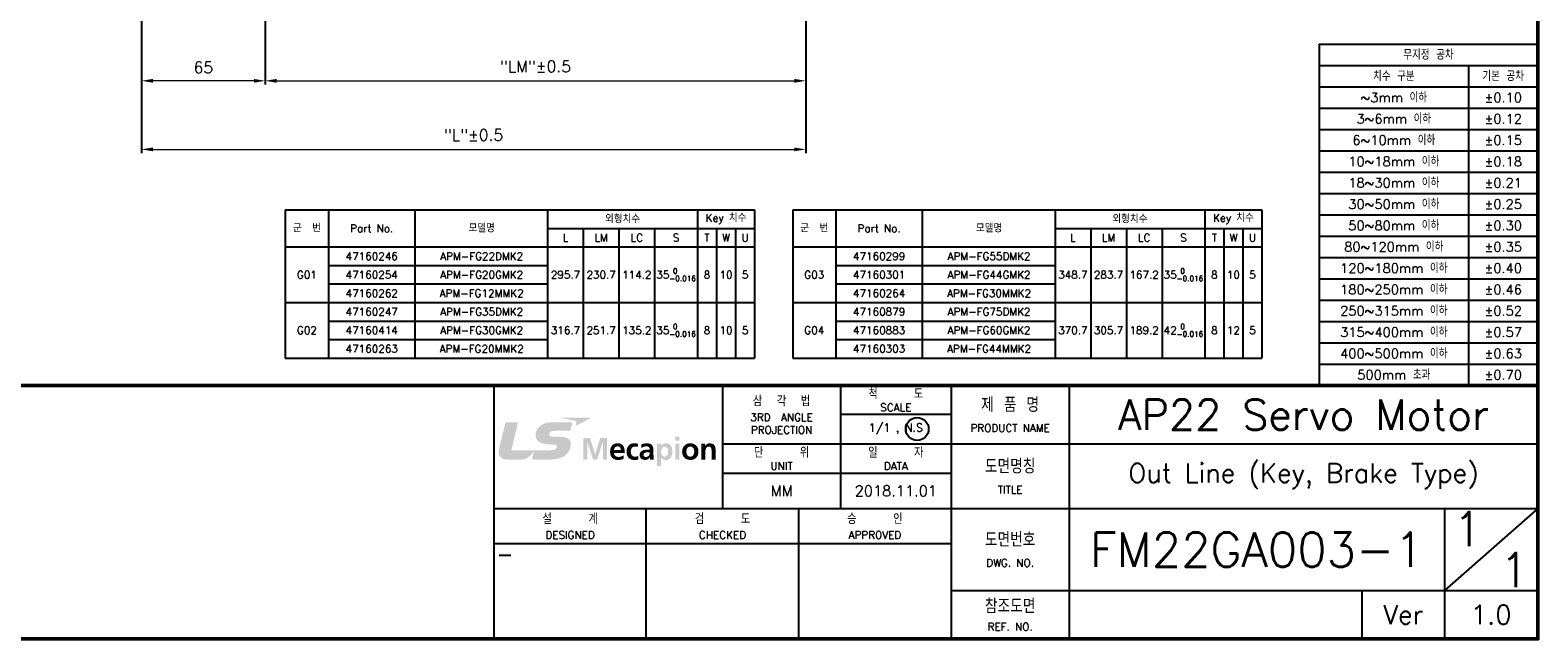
# Model space of a CAD drawing. Header units: inches. Extents: x 0 to 1188, y 0 to 840.
# Tile 2 of 4: x 397 to 1188, y 0 to 320. Entities that reach past the tile are written whole.
import ezdxf
from ezdxf.enums import TextEntityAlignment as Align

# ---------------------------------------------------------------- set-up
doc = ezdxf.new("R2010")
doc.units = ezdxf.units.IN
doc.header["$LTSCALE"] = 0.25
doc.layers.get('0').update_dxf_attribs({"lineweight": 35})
doc.styles.add('GSG1', font='romans.shx', dxfattribs={"bigfont": 'GSG1.shx'})
doc.dimstyles.new('도면 치수', dxfattribs={"dimscale": 0, "dimtxt": 6, "dimasz": 6, "dimexe": 2, "dimexo": 2, "dimgap": 4, "dimtad": 1, "dimdec": 8, "dimdsep": 46, "dimtxsty": 'GSG1', "dimcen": 0, "dimclrd": 3, "dimclre": 3, "dimclrt": 2, "dimadec": 5, "dimazin": 2, "dimtfac": 1, "dimtdec": 8, "dimtmove": 0, "dimatfit": 2, "dimfxl": 0, "dimtolj": 1, "dimtzin": 0, "dimlwd": 15, "dimarcsym": 0})

# ---------------------------------------------------------------- blocks, each defined once
blk = doc.blocks.new('*D5')
at = {"color": 3, "lineweight": -2, "ltscale": 0.5}
for p, q in [((803.7, 513), (803.7, 291)), ((520, 404), (520, 291))]:
    blk.add_line(p, q, dxfattribs=at)
at = {"color": 3, "lineweight": 15, "ltscale": 0.5}
blk.add_line((526, 293), (797.7, 293), dxfattribs=at)
for points in [[(526, 294), (526, 292), (520, 293)], [(797.7, 294), (797.7, 292), (803.7, 293)]]:
    blk.add_solid(points, dxfattribs=at)
at = {"color": 2, "lineweight": 15, "ltscale": 0.5, "insert": (661.85, 300.57), "char_height": 6, "attachment_point": 5, "style": 'GSG1'}
blk.add_mtext('\\A1;"LM"%%P0.5', dxfattribs=at)
blk = doc.blocks.new('*D6')
at = {"color": 3, "lineweight": -2, "ltscale": 0.5}
for p, q in [((803.7, 513), (803.7, 255)), ((455, 496.5), (455, 255))]:
    blk.add_line(p, q, dxfattribs=at)
at = {"color": 3, "lineweight": 15, "ltscale": 0.5}
blk.add_line((461, 257), (797.7, 257), dxfattribs=at)
for points in [[(461, 258), (461, 256), (455, 257)], [(797.7, 258), (797.7, 256), (803.7, 257)]]:
    blk.add_solid(points, dxfattribs=at)
at = {"color": 2, "lineweight": 15, "ltscale": 0.5, "insert": (629.35, 264.57), "char_height": 6, "attachment_point": 5, "style": 'GSG1'}
blk.add_mtext('\\A1;"L"%%P0.5', dxfattribs=at)
blk = doc.blocks.new('*D9')
at = {"color": 3, "lineweight": -2, "ltscale": 0.5}
for p, q in [((455, 496.5), (455, 291)), ((520, 404), (520, 291))]:
    blk.add_line(p, q, dxfattribs=at)
at = {"color": 3, "lineweight": 15, "ltscale": 0.5}
blk.add_line((514, 293), (461, 293), dxfattribs=at)
for points in [[(461, 294), (461, 292), (455, 293)], [(514, 294), (514, 292), (520, 293)]]:
    blk.add_solid(points, dxfattribs=at)
at = {"color": 2, "lineweight": 15, "ltscale": 0.5, "insert": (487.5, 300), "char_height": 6, "attachment_point": 5, "style": 'GSG1'}
blk.add_mtext('\\A1;65', dxfattribs=at)

msp = doc.modelspace()

# ---------------------------------------------------------------- hatches: boundary and pattern name
at = {"lineweight": -3}
h = msp.add_hatch(color=166, dxfattribs=at)
h.dxf.hatch_style = 2
edge = h.paths.add_edge_path()
edge.add_spline(control_points=[(671.07890919, 102.0342399), (672.35880874, 102.0342399), (673.0686103, 101.85369992), (673.08580458, 100.9993589), (673.09708833, 100.52974001), (672.77523282, 99.98059755), (672.42973517, 99.71247417), (671.64739522, 99.10959957), (670.95801188, 99.04458368), (667.28971874, 99.04458368), (667.28971874, 99.04458368), (649.17930126, 99.04458368), (649.17930126, 99.04458368), (649.17930126, 99.04458368), (652.67833815, 113.65381498), (652.67833815, 113.65381498), (652.67833815, 113.65381498), (646.62809929, 113.65381498), (646.62809929, 113.65381498), (646.22349628, 113.65381498), (646.06982237, 113.53802222), (645.94946237, 113.05711958), (645.94946237, 113.05711958), (642.62881618, 99.36482723), (642.62881618, 99.36482723), (642.00444872, 96.64168242), (643.41438005, 94.1544217), (646.55018769, 94.1544217), (649.68384604, 94.1544217), (652.19421158, 94.1544217), (654.85502711, 94.1544217), (656.95810303, 94.1544217), (659.77635373, 96.44824672), (660.91816169, 98.57120354), (660.98102829, 98.68780228), (661.02186471, 98.76302727), (661.06592507, 98.86028245), (661.06592507, 98.86028245), (661.06592507, 98.86028245), (661.06592507, 98.86028245), (661.06592507, 98.86028245), (661.09171649, 98.89037244), (661.09870167, 98.84792405), (661.09870167, 98.84792405), (661.09870167, 98.84792405), (661.09870167, 98.84792405), (660.91816169, 98.08439036), (660.28089852, 95.38649965), (660.17719549, 94.94697076), (660.0417905, 94.37418615), (660.34215315, 94.15603367), (660.6145751, 94.15603367), (660.6145751, 94.15603367), (667.39288445, 94.15603367), (669.55882697, 94.15603367), (677.13559591, 94.15603367), (680.0994607, 97.76253484), (680.35791229, 102.09227061), (680.50298907, 104.5223066), (678.95926471, 106.09800158), (674.60481216, 106.09800158), (674.60481216, 106.09800158), (672.45015338, 106.09800158), (671.2626731, 106.09800158), (670.07465551, 106.09800158), (668.85547327, 106.48863423), (668.85547327, 107.45688738), (668.85547327, 108.42137928), (670.18050782, 109.26148127), (671.97408663, 109.26148127), (671.97408663, 109.26148127), (680.11665499, 109.26148127), (680.11665499, 109.26148127), (680.11665499, 109.26148127), (680.82699386, 112.11035929), (680.96777207, 112.70624871), (681.14562545, 113.45688669), (680.91780118, 113.67503918), (680.37134533, 113.67503918), (680.37134533, 113.67503918), (670.30785299, 113.67503918), (670.30785299, 113.67503918), (664.46770679, 113.67503918), (661.84450376, 109.76656338), (661.84450376, 106.97732804), (661.84450376, 104.18836136), (664.09373111, 102.03961312), (669.89035427, 102.03961312), (669.89035427, 102.03961312), (671.07890919, 102.0342399), (671.07890919, 102.0342399)], knot_values=[0, 0, 0, 0, 1, 1, 1, 2, 2, 2, 3, 3, 3, 4, 4, 4, 5, 5, 5, 6, 6, 6, 7, 7, 7, 8, 8, 8, 9, 9, 9, 10, 10, 10, 11, 11, 11, 12, 12, 12, 13, 13, 13, 14, 14, 14, 15, 15, 15, 16, 16, 16, 17, 17, 17, 18, 18, 18, 19, 19, 19, 20, 20, 20, 21, 21, 21, 22, 22, 22, 23, 23, 23, 24, 24, 24, 25, 25, 25, 26, 26, 26, 27, 27, 27, 28, 28, 28, 29, 29, 29, 30, 30, 30, 30], degree=3, periodic=0)
h = msp.add_hatch(color=240, dxfattribs=at)
h.dxf.hatch_style = 2
edge = h.paths.add_edge_path()
edge.add_spline(control_points=[(674.99866874, 116.08089571), (674.99866874, 116.08089571), (691.21986421, 116.08089571), (691.21986421, 116.08089571), (691.21986421, 116.08089571), (682.87741229, 111.7965636), (682.87741229, 111.7965636), (682.87741229, 111.7965636), (683.21377548, 113.20058439), (683.31425458, 113.61969508), (683.42118154, 114.06325388), (683.27825405, 114.39612449), (682.65334927, 114.52400698), (682.02790717, 114.65135215), (674.99866874, 116.08089571), (674.99866874, 116.08089571)], knot_values=[0, 0, 0, 0, 1, 1, 1, 2, 2, 2, 3, 3, 3, 4, 4, 4, 5, 5, 5, 5], degree=3, periodic=0)
h = msp.add_hatch(color=253, dxfattribs=at)
h.dxf.hatch_style = 2
edge = h.paths.add_edge_path()
edge.add_spline(control_points=[(686.8992629, 105.47255948), (686.8992629, 105.47255948), (690.47245016, 105.47255948), (690.47245016, 105.47255948), (690.47245016, 105.47255948), (693.12036997, 96.86198419), (693.12036997, 96.86198419), (693.12036997, 96.86198419), (693.15207193, 96.86198419), (693.15207193, 96.86198419), (693.15207193, 96.86198419), (695.80052907, 105.47255948), (695.80052907, 105.47255948), (695.80052907, 105.47255948), (699.37371632, 105.47255948), (699.37371632, 105.47255948), (699.37371632, 105.47255948), (699.37371632, 94.11089867), (699.37371632, 94.11089867), (699.37371632, 94.11089867), (697.23625183, 94.11089867), (697.23625183, 94.11089867), (697.23625183, 94.11089867), (697.23625183, 103.48688828), (697.23625183, 103.48688828), (697.23625183, 103.48688828), (697.20401254, 103.48688828), (697.20401254, 103.48688828), (697.20401254, 103.48688828), (694.20522186, 94.11089867), (694.20522186, 94.11089867), (694.20522186, 94.11089867), (692.06775736, 94.11089867), (692.06775736, 94.11089867), (692.06775736, 94.11089867), (689.06842936, 103.48688828), (689.06842936, 103.48688828), (689.06842936, 103.48688828), (689.0367274, 103.45411168), (689.0367274, 103.45411168), (689.0367274, 103.45411168), (689.0367274, 94.11089867), (689.0367274, 94.11089867), (689.0367274, 94.11089867), (686.8992629, 94.11089867), (686.8992629, 94.11089867), (686.8992629, 94.11089867), (686.8992629, 105.47255948), (686.8992629, 105.47255948)], knot_values=[0, 0, 0, 0, 1, 1, 1, 2, 2, 2, 3, 3, 3, 4, 4, 4, 5, 5, 5, 6, 6, 6, 7, 7, 7, 8, 8, 8, 9, 9, 9, 10, 10, 10, 11, 11, 11, 12, 12, 12, 13, 13, 13, 14, 14, 14, 15, 15, 15, 16, 16, 16, 16], degree=3, periodic=0)
h = msp.add_hatch(color=253, dxfattribs=at)
h.dxf.hatch_style = 2
edge = h.paths.add_edge_path()
edge.add_spline(control_points=[(735.18511239, 102.49418701), (735.18511239, 102.49418701), (737.32257688, 102.49418701), (737.32257688, 102.49418701), (737.32257688, 102.49418701), (737.32257688, 94.11089867), (737.32257688, 94.11089867), (737.32257688, 94.11089867), (735.18511239, 94.11089867), (735.18511239, 94.11089867), (735.18511239, 94.11089867), (735.18511239, 102.49418701), (735.18511239, 102.49418701)], knot_values=[0, 0, 0, 0, 1, 1, 1, 2, 2, 2, 3, 3, 3, 4, 4, 4, 4], degree=3, periodic=0)
edge = h.paths.add_edge_path()
edge.add_spline(control_points=[(735.18511239, 106.10740471), (735.18511239, 106.10740471), (737.32257688, 106.10740471), (737.32257688, 106.10740471), (737.32257688, 106.10740471), (737.32257688, 104.02394101), (737.32257688, 104.02394101), (737.32257688, 104.02394101), (735.18511239, 104.02394101), (735.18511239, 104.02394101), (735.18511239, 104.02394101), (735.18511239, 106.10740471), (735.18511239, 106.10740471)], knot_values=[0, 0, 0, 0, 1, 1, 1, 2, 2, 2, 3, 3, 3, 4, 4, 4, 4], degree=3, periodic=0)
h = msp.add_hatch(color=253, dxfattribs=at)
edge = h.paths.add_edge_path()
edge.add_spline(control_points=[(707.53285632, 101.7229123), (707.43975814, 101.81742959), (707.3402248, 101.90573618), (707.23393308, 101.98750594)], knot_values=[3.3437465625, 3.3437465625, 3.3437465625, 3.3437465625, 3.4062459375, 3.4062459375, 3.4062459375, 3.4062459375], degree=3, periodic=0)
edge.add_spline(control_points=[(707.23393308, 101.98750594), (707.12764137, 102.06927571), (707.01459127, 102.14450866), (706.89445958, 102.21287868)], knot_values=[3.2812471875, 3.2812471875, 3.2812471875, 3.2812471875, 3.3437465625, 3.3437465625, 3.3437465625, 3.3437465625], degree=3, periodic=0)
edge.add_spline(control_points=[(706.89445958, 102.21287868), (706.77432788, 102.28124871), (706.64711458, 102.34275581), (706.51249646, 102.39707388)], knot_values=[3.2187478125, 3.2187478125, 3.2187478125, 3.2187478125, 3.2812471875, 3.2812471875, 3.2812471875, 3.2812471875], degree=3, periodic=0)
edge.add_spline(control_points=[(706.51249646, 102.39707388), (706.37787834, 102.45139194), (706.2358554, 102.49852098), (706.08610441, 102.53813487)], knot_values=[3.1562484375, 3.1562484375, 3.1562484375, 3.1562484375, 3.2187478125, 3.2187478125, 3.2187478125, 3.2187478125], degree=3, periodic=0)
edge.add_spline(control_points=[(706.08610441, 102.53813487), (705.93635342, 102.57774876), (705.77887438, 102.6098475), (705.61334408, 102.634105)], knot_values=[3.0937490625, 3.0937490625, 3.0937490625, 3.0937490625, 3.1562484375, 3.1562484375, 3.1562484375, 3.1562484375], degree=3, periodic=0)
edge.add_spline(control_points=[(705.61334408, 102.634105), (705.44781377, 102.6583625), (705.2742322, 102.67477874), (705.09227613, 102.68302763)], knot_values=[3.0312496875, 3.0312496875, 3.0312496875, 3.0312496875, 3.0937490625, 3.0937490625, 3.0937490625, 3.0937490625], degree=3, periodic=0)
edge.add_spline(control_points=[(705.09227613, 102.68302763), (705.0012981, 102.68715208), (704.90822644, 102.68923468), (704.81302076, 102.68923468)], knot_values=[3, 3, 3, 3, 3.0312496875, 3.0312496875, 3.0312496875, 3.0312496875], degree=3, periodic=0)
edge.add_spline(control_points=[(704.81302076, 102.68923468), (702.26074415, 102.68923468), (701.00018817, 100.68663785), (701.00018817, 98.26170642)], knot_values=[2, 2, 2, 2, 3, 3, 3, 3], degree=3, periodic=0)
edge.add_spline(control_points=[(701.00018817, 98.26170642), (701.00018817, 95.51062089), (702.57991306, 93.91531368), (705.2912368, 93.91531368)], knot_values=[1, 1, 1, 1, 2, 2, 2, 2], degree=3, periodic=0)
edge.add_spline(control_points=[(705.2912368, 93.91531368), (706.44002993, 93.91531368), (707.33359541, 94.14313795), (708.11486071, 94.58266685)], knot_values=[0, 0, 0, 0, 1, 1, 1, 1], degree=3, periodic=0)
edge.add_spline(control_points=[(708.11486071, 94.58266685), (708.11486071, 94.58266685), (708.11486071, 95.02622566), (708.11486071, 95.46978447)], knot_values=[7.5, 7.5, 7.5, 7.5, 8, 8, 8, 8], degree=3, periodic=0)
edge.add_spline(control_points=[(708.11486071, 95.46978447), (708.11486071, 95.91334328), (708.11486071, 96.35690209), (708.11486071, 96.35690209), (707.31747576, 95.90125355), (706.42391029, 95.51062089), (705.38741733, 95.51062089)], knot_values=[6, 6, 6, 6, 6.5, 6.5, 6.5, 7.5, 7.5, 7.5, 7.5], degree=3, periodic=0)
edge.add_spline(control_points=[(705.38741733, 95.51062089), (704.0629201, 95.51062089), (703.13818998, 96.27576656), (703.04200945, 97.62712985)], knot_values=[5, 5, 5, 5, 6, 6, 6, 6], degree=3, periodic=0)
edge.add_spline(control_points=[(703.04200945, 97.62712985), (703.04200945, 97.62712985), (708.72095924, 97.62712985), (708.72095924, 97.62712985), (708.72095924, 97.81024958), (708.71759367, 97.99025569), (708.71053916, 98.16682191)], knot_values=[3.937490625, 3.937490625, 3.937490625, 3.937490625, 4.937490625, 4.937490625, 4.937490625, 5, 5, 5, 5], degree=3, periodic=0)
edge.add_spline(control_points=[(708.71053916, 98.16682191), (708.69643241, 98.51989787), (708.6675746, 98.85921868), (708.62137996, 99.18217549)], knot_values=[3.812491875, 3.812491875, 3.812491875, 3.812491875, 3.937490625, 3.937490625, 3.937490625, 3.937490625], degree=3, periodic=0)
edge.add_spline(control_points=[(708.62137996, 99.18217549), (708.57518532, 99.50513229), (708.51165385, 99.8117251), (708.42819976, 100.09934502)], knot_values=[3.687493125, 3.687493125, 3.687493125, 3.687493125, 3.812491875, 3.812491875, 3.812491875, 3.812491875], degree=3, periodic=0)
edge.add_spline(control_points=[(708.42819976, 100.09934502), (708.3656092, 100.31505996), (708.29181216, 100.52010266), (708.20571778, 100.7133725)], knot_values=[3.5937440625, 3.5937440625, 3.5937440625, 3.5937440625, 3.687493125, 3.687493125, 3.687493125, 3.687493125], degree=3, periodic=0)
edge.add_spline(control_points=[(708.20571778, 100.7133725), (708.14832153, 100.84221906), (708.08545979, 100.96583324), (708.01680933, 101.08388893)], knot_values=[3.5312446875, 3.5312446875, 3.5312446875, 3.5312446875, 3.5937440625, 3.5937440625, 3.5937440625, 3.5937440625], degree=3, periodic=0)
edge.add_spline(control_points=[(708.01680933, 101.08388893), (707.94815888, 101.20194462), (707.87371972, 101.31444182), (707.79316863, 101.42105441)], knot_values=[3.4687453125, 3.4687453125, 3.4687453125, 3.4687453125, 3.5312446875, 3.5312446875, 3.5312446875, 3.5312446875], degree=3, periodic=0)
edge.add_spline(control_points=[(707.79316863, 101.42105441), (707.71261753, 101.52766701), (707.6259545, 101.62839501), (707.53285632, 101.7229123)], knot_values=[3.4062459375, 3.4062459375, 3.4062459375, 3.4062459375, 3.4687453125, 3.4687453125, 3.4687453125, 3.4687453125], degree=3, periodic=0)
edge = h.paths.add_edge_path(flags=16)
edge.add_spline(control_points=[(704.8605737, 99.12410725), (703.95129158, 99.12410725), (703.04200945, 99.12410725), (703.04200945, 99.12410725), (703.13818998, 100.24764628), (703.74428851, 101.09392747), (704.94036593, 101.09392747)], knot_values=[1, 1, 1, 1, 1.5, 1.5, 1.5, 2.5, 2.5, 2.5, 2.5], degree=3, periodic=0)
edge.add_spline(control_points=[(704.94036593, 101.09392747), (706.13698067, 101.09392747), (706.61573403, 100.18263039), (706.67913795, 99.12410725)], knot_values=[0, 0, 0, 0, 1, 1, 1, 1], degree=3, periodic=0)
edge.add_spline(control_points=[(706.67913795, 99.12410725), (706.67913795, 99.12410725), (705.76985583, 99.12410725), (704.8605737, 99.12410725)], knot_values=[2.5, 2.5, 2.5, 2.5, 3, 3, 3, 3], degree=3, periodic=0)
h = msp.add_hatch(color=253, dxfattribs=at)
h.dxf.hatch_style = 2
edge = h.paths.add_edge_path()
edge.add_spline(control_points=[(715.48476091, 100.68663785), (715.10218808, 100.8661032), (714.68737596, 100.99613498), (714.03291851, 100.99613498), (712.7089586, 100.99613498), (711.86375205, 99.92202951), (711.86375205, 98.34284195), (711.86375205, 96.79643098), (712.58161343, 95.60841339), (714.08074011, 95.60841339), (714.68737596, 95.60841339), (715.35741574, 95.83623766), (715.72386893, 95.99904604), (715.72386893, 95.99904604), (715.81951213, 94.19257152), (715.81951213, 94.19257152), (715.19783128, 93.99698654), (714.55949347, 93.91531368), (713.68204764, 93.91531368), (710.98630622, 93.91531368), (709.63064435, 95.78734141), (709.63064435, 98.34284195), (709.63064435, 100.76831071), (711.03412782, 102.68923468), (713.60252407, 102.68923468), (714.46385026, 102.68923468), (715.08606843, 102.59144219), (715.67604732, 102.41251416), (715.67604732, 102.41251416), (715.48476091, 100.68663785), (715.48476091, 100.68663785)], knot_values=[0, 0, 0, 0, 1, 1, 1, 2, 2, 2, 3, 3, 3, 4, 4, 4, 5, 5, 5, 6, 6, 6, 7, 7, 7, 8, 8, 8, 9, 9, 9, 10, 10, 10, 10], degree=3, periodic=0)
h = msp.add_hatch(color=253, dxfattribs=at)
edge = h.paths.add_edge_path()
edge.add_spline(control_points=[(723.7638089, 98.61982307), (723.7638089, 98.88835212), (723.7638089, 99.15688385), (723.7638089, 99.15688385), (723.7638089, 101.63124886), (722.72677861, 102.68923468), (720.22232361, 102.68923468)], knot_values=[1, 1, 1, 1, 1.500005, 1.500005, 1.500005, 2.500005, 2.500005, 2.500005, 2.500005], degree=3, periodic=0)
edge.add_spline(control_points=[(720.22232361, 102.68923468), (719.31317582, 102.68923468), (718.19662197, 102.44475345), (717.36699774, 102.05465812)], knot_values=[0, 0, 0, 0, 1, 1, 1, 1], degree=3, periodic=0)
edge.add_spline(control_points=[(717.36699774, 102.05465812), (717.36699774, 102.05465812), (717.38284872, 101.58665118), (717.3986997, 101.11864425)], knot_values=[15.5, 15.5, 15.5, 15.5, 16, 16, 16, 16], degree=3, periodic=0)
edge.add_spline(control_points=[(717.3986997, 101.11864425), (717.41455068, 100.65063732), (717.43040166, 100.18263039), (717.43040166, 100.18263039), (718.14826304, 100.73607142), (719.05794816, 101.09392747), (719.96709595, 101.09392747)], knot_values=[14, 14, 14, 14, 14.5, 14.5, 14.5, 15.5, 15.5, 15.5, 15.5], degree=3, periodic=0)
edge.add_spline(control_points=[(719.96709595, 101.09392747), (721.22711461, 101.09392747), (721.81763082, 100.63827893), (721.81763082, 99.28745295)], knot_values=[13, 13, 13, 13, 14, 14, 14, 14], degree=3, periodic=0)
edge.add_spline(control_points=[(721.81763082, 99.28745295), (721.81763082, 99.28745295), (720.63713573, 99.28745295), (720.63713573, 99.28745295), (719.74357025, 99.28745295), (718.69095765, 99.2057801), (717.87745306, 98.79849049)], knot_values=[11, 11, 11, 11, 12, 12, 12, 13, 13, 13, 13], degree=3, periodic=0)
edge.add_spline(control_points=[(717.87745306, 98.79849049), (717.06394847, 98.39227551), (716.47343227, 97.65936914), (716.47343227, 96.40633565)], knot_values=[10, 10, 10, 10, 11, 11, 11, 11], degree=3, periodic=0)
edge.add_spline(control_points=[(716.47343227, 96.40633565), (716.47343227, 94.81049112), (717.89303538, 93.91531368), (719.34487778, 93.91531368)], knot_values=[9, 9, 9, 9, 10, 10, 10, 10], degree=3, periodic=0)
edge.add_spline(control_points=[(719.34487778, 93.91531368), (720.31796682, 93.91531368), (721.38669907, 94.43651543), (721.88103475, 95.36393215)], knot_values=[8, 8, 8, 8, 9, 9, 9, 9], degree=3, periodic=0)
edge.add_spline(control_points=[(721.91327403, 95.36393215), (721.91327403, 95.36393215), (721.91327403, 95.36393215), (721.91327403, 95.36393215)], knot_values=[7, 7, 7, 7, 7.00001, 7.00001, 7.00001, 7.00001], degree=3, periodic=0)
edge.add_spline(control_points=[(721.91327403, 95.36393215), (721.92885635, 95.1038686), (721.92885635, 94.55042757), (722.00891724, 94.11089867)], knot_values=[6, 6, 6, 6, 7, 7, 7, 7], degree=3, periodic=0)
edge.add_spline(control_points=[(722.00891724, 94.11089867), (722.00891724, 94.11089867), (723.89115407, 94.11089867), (723.89115407, 94.11089867), (723.84333247, 94.7621322), (723.8116305, 95.34781251), (723.79551086, 95.9829264)], knot_values=[4, 4, 4, 4, 5, 5, 5, 6, 6, 6, 6], degree=3, periodic=0)
edge.add_spline(control_points=[(723.79551086, 95.9829264), (723.77939122, 96.60138332), (723.7638089, 97.23595988), (723.7638089, 98.08277839), (723.7638089, 98.08277839), (723.7638089, 98.35129939), (723.7638089, 98.61982307)], knot_values=[2.500005, 2.500005, 2.500005, 2.500005, 3.500005, 3.500005, 3.500005, 4, 4, 4, 4], degree=3, periodic=0)
edge = h.paths.add_edge_path(flags=16)
edge.add_spline(control_points=[(718.51525355, 96.53636743), (718.51525355, 97.82217752), (719.93485667, 97.9849859), (720.89236339, 97.9849859), (720.89236339, 97.9849859), (721.12367562, 97.9849859), (721.35499016, 97.9849859)], knot_values=[2.500005, 2.500005, 2.500005, 2.500005, 3.500005, 3.500005, 3.500005, 4, 4, 4, 4], degree=3, periodic=0)
edge.add_spline(control_points=[(721.35499016, 97.9849859), (721.58630934, 97.9849859), (721.81763082, 97.9849859), (721.81763082, 97.9849859), (721.81763082, 97.33375237), (721.72198761, 96.73195242), (721.37057942, 96.25964691)], knot_values=[1, 1, 1, 1, 1.500005, 1.500005, 1.500005, 2.500005, 2.500005, 2.500005, 2.500005], degree=3, periodic=0)
edge.add_spline(control_points=[(721.37057942, 96.25964691), (721.0358282, 95.80346105), (720.52537288, 95.51062089), (719.87145274, 95.51062089)], knot_values=[0, 0, 0, 0, 1, 1, 1, 1], degree=3, periodic=0)
edge.add_spline(control_points=[(719.87145274, 95.51062089), (719.10576976, 95.51062089), (718.51525355, 95.82011802), (718.51525355, 96.53636743)], knot_values=[4, 4, 4, 4, 5, 5, 5, 5], degree=3, periodic=0)
h = msp.add_hatch(color=253, dxfattribs=at)
edge = h.paths.add_edge_path()
edge.add_spline(control_points=[(733.70156803, 98.3267223), (733.70156803, 100.63827893), (732.77630059, 102.68923468), (730.25626327, 102.68923468)], knot_values=[4, 4, 4, 4, 5, 5, 5, 5], degree=3, periodic=0)
edge.add_spline(control_points=[(730.25626327, 102.68923468), (728.99570728, 102.68923468), (728.1822027, 102.11913668), (727.70398666, 101.3056321)], knot_values=[3, 3, 3, 3, 4, 4, 4, 4], degree=3, periodic=0)
edge.add_spline(control_points=[(727.67174738, 101.3056321), (727.67174738, 101.3056321), (727.67174738, 101.3056321), (727.67174738, 101.3056321)], knot_values=[2, 2, 2, 2, 2.00001, 2.00001, 2.00001, 2.00001], degree=3, periodic=0)
edge.add_spline(control_points=[(727.67174738, 101.3056321), (727.67174738, 101.3056321), (727.67174738, 101.60277083), (727.67174738, 101.89990956)], knot_values=[1.5, 1.5, 1.5, 1.5, 2, 2, 2, 2], degree=3, periodic=0)
edge.add_spline(control_points=[(727.67174738, 101.89990956), (727.67174738, 102.19704828), (727.67174738, 102.49418701), (727.67174738, 102.49418701), (727.67174738, 102.49418701), (727.16129205, 102.49418701), (726.65083673, 102.49418701)], knot_values=[0.5, 0.5, 0.5, 0.5, 1, 1, 1, 1.5, 1.5, 1.5, 1.5], degree=3, periodic=0)
edge.add_spline(control_points=[(726.65083673, 102.49418701), (726.14038141, 102.49418701), (725.62992609, 102.49418701), (725.62992609, 102.49418701), (725.62992609, 102.49418701), (725.62992609, 99.54357822), (725.62992609, 96.59305796)], knot_values=[10.4999849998, 10.4999849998, 10.4999849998, 10.4999849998, 10.9999849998, 10.9999849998, 10.9999849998, 11.5, 11.5, 11.5, 11.5], degree=3, periodic=0)
edge.add_spline(control_points=[(725.62992609, 96.59305796), (725.62992609, 93.64271471), (725.62992609, 90.69245998), (725.62992609, 90.69245998), (725.62992609, 90.69245998), (726.16428153, 90.69245998), (726.69864231, 90.69245998)], knot_values=[9.5000049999, 9.5000049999, 9.5000049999, 9.5000049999, 9.9999899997, 9.9999899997, 9.9999899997, 10.4999849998, 10.4999849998, 10.4999849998, 10.4999849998], degree=3, periodic=0)
edge.add_spline(control_points=[(726.69864231, 90.69245998), (727.23301377, 90.69245998), (727.76739058, 90.69245998), (727.76739058, 90.69245998), (727.76739058, 90.69245998), (727.76739058, 91.78720852), (727.76739058, 92.88197896)], knot_values=[8.5000099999, 8.5000099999, 8.5000099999, 8.5000099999, 9.0000149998, 9.0000149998, 9.0000149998, 9.5000049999, 9.5000049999, 9.5000049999, 9.5000049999], degree=3, periodic=0)
edge.add_spline(control_points=[(727.76739058, 92.88197896), (727.76739058, 93.97679319), (727.76739058, 95.07162932), (727.76739058, 95.07162932), (727.76739058, 95.07162932), (727.76739058, 95.07162932), (727.76739058, 95.07162932)], knot_values=[7.9999900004, 7.9999900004, 7.9999900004, 7.9999900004, 8.5000000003, 8.5000000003, 8.5000000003, 8.5000099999, 8.5000099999, 8.5000099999, 8.5000099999], degree=3, periodic=0)
edge.add_spline(control_points=[(727.76739058, 95.07162932), (727.76739123, 95.07162932), (727.79962729, 95.07162932), (727.79962987, 95.07162932)], knot_values=[7.00004, 7.00004, 7.00004, 7.00004, 7.9999900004, 7.9999900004, 7.9999900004, 7.9999900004], degree=3, periodic=0)
edge.add_spline(control_points=[(727.79962987, 95.07162932), (727.79962987, 95.07162932), (727.79962987, 95.07162932), (727.79962987, 95.07162932), (728.54919321, 94.14313795), (729.29875655, 93.91531368), (730.20844166, 93.91531368)], knot_values=[6, 6, 6, 6, 6.00004, 6.00004, 6.00004, 7.00004, 7.00004, 7.00004, 7.00004], degree=3, periodic=0)
edge.add_spline(control_points=[(730.20844166, 93.91531368), (732.77630059, 93.91531368), (733.70156803, 96.03128532), (733.70156803, 98.3267223)], knot_values=[5, 5, 5, 5, 6, 6, 6, 6], degree=3, periodic=0)
edge = h.paths.add_edge_path(flags=16)
edge.add_spline(control_points=[(729.69744902, 100.99613498), (731.08535017, 100.99613498), (731.46846033, 99.44972401), (731.46846033, 98.3267223)], knot_values=[2, 2, 2, 2, 3, 3, 3, 3], degree=3, periodic=0)
edge.add_spline(control_points=[(731.46846033, 98.3267223), (731.46846033, 97.17094399), (731.06976785, 95.60841339), (729.66574706, 95.60841339)], knot_values=[1, 1, 1, 1, 2, 2, 2, 2], degree=3, periodic=0)
edge.add_spline(control_points=[(729.66574706, 95.60841339), (728.24614394, 95.60841339), (727.78351023, 97.13816739), (727.78351023, 98.3267223)], knot_values=[0, 0, 0, 0, 1, 1, 1, 1], degree=3, periodic=0)
edge.add_spline(control_points=[(727.78351023, 98.3267223), (727.78351023, 99.49915758), (728.32566751, 100.99613498), (729.69744902, 100.99613498)], knot_values=[3, 3, 3, 3, 4, 4, 4, 4], degree=3, periodic=0)
h = msp.add_hatch(color=253, dxfattribs=at)
edge = h.paths.add_edge_path()
edge.add_spline(control_points=[(747.40433814, 98.24504945), (747.40433814, 101.01225462), (745.53768363, 102.68923468), (743.09716987, 102.68923468)], knot_values=[0, 0, 0, 0, 1, 1, 1, 1], degree=3, periodic=0)
edge.add_spline(control_points=[(743.09716987, 102.68923468), (740.67277575, 102.68923468), (738.80612124, 101.01225462), (738.80612124, 98.24504945), (738.80612124, 95.83623766), (740.38530881, 93.91531368), (743.09716987, 93.91531368)], knot_values=[2, 2, 2, 2, 3, 3, 3, 4, 4, 4, 4], degree=3, periodic=0)
edge.add_spline(control_points=[(743.09716987, 93.91531368), (745.82515057, 93.91531368), (747.40433814, 95.83623766), (747.40433814, 98.24504945)], knot_values=[1, 1, 1, 1, 2, 2, 2, 2], degree=3, periodic=0)
edge = h.paths.add_edge_path(flags=16)
edge.add_spline(control_points=[(743.09716987, 100.99613498), (744.50119066, 100.99613498), (745.17123044, 99.79146042), (745.17123044, 98.50618765)], knot_values=[1, 1, 1, 1, 2, 2, 2, 2], degree=3, periodic=0)
edge.add_spline(control_points=[(745.17123044, 98.50618765), (745.17123044, 97.1059281), (744.74029868, 95.60841339), (743.09716987, 95.60841339)], knot_values=[0, 0, 0, 0, 1, 1, 1, 1], degree=3, periodic=0)
edge.add_spline(control_points=[(743.09716987, 95.60841339), (741.4701607, 95.60841339), (741.03922894, 97.12204775), (741.03922894, 98.50618765), (741.03922894, 99.75922113), (741.70926872, 100.99613498), (743.09716987, 100.99613498)], knot_values=[2, 2, 2, 2, 3, 3, 3, 4, 4, 4, 4], degree=3, periodic=0)
h = msp.add_hatch(color=253, dxfattribs=at)
h.dxf.hatch_style = 2
edge = h.paths.add_edge_path()
edge.add_spline(control_points=[(748.8400609, 102.49418701), (748.8400609, 102.49418701), (750.86576254, 102.49418701), (750.86576254, 102.49418701), (750.86576254, 102.49418701), (750.86576254, 101.35452834), (750.86576254, 101.35452834), (750.86576254, 101.35452834), (750.8974645, 101.35452834), (750.8974645, 101.35452834), (751.56750428, 102.31472167), (752.47665207, 102.68923468), (753.59374324, 102.68923468), (755.539384, 102.68923468), (756.38512787, 101.28951245), (756.38512787, 99.40136509), (756.38512787, 99.40136509), (756.38512787, 94.11089867), (756.38512787, 94.11089867), (756.38512787, 94.11089867), (754.24766338, 94.11089867), (754.24766338, 94.11089867), (754.24766338, 94.11089867), (754.24766338, 98.58732318), (754.24766338, 98.58732318), (754.24766338, 99.61306971), (754.23154373, 100.99613498), (752.85976222, 100.99613498), (751.31227662, 100.99613498), (750.97752539, 99.28745295), (750.97752539, 98.21281017), (750.97752539, 98.21281017), (750.97752539, 94.11089867), (750.97752539, 94.11089867), (750.97752539, 94.11089867), (748.8400609, 94.11089867), (748.8400609, 94.11089867), (748.8400609, 94.11089867), (748.8400609, 102.49418701), (748.8400609, 102.49418701)], knot_values=[0, 0, 0, 0, 1, 1, 1, 2, 2, 2, 3, 3, 3, 4, 4, 4, 5, 5, 5, 6, 6, 6, 7, 7, 7, 8, 8, 8, 9, 9, 9, 10, 10, 10, 11, 11, 11, 12, 12, 12, 13, 13, 13, 13], degree=3, periodic=0)

# ---------------------------------------------------------------- linework, layer by layer
for p, q in [((1073.19999738, 312.1999995), (1187.99999738, 312.1999995)), ((1073.19999738, 312.1999995), (1073.19999738, 132.9999995)), ((1073.19999738, 300.9999995), (1187.99999738, 300.9999995)), ((1151.59999738, 300.9999995), (1151.59999738, 132.9999995)), ((1073.19999738, 289.7999995), (1187.99999738, 289.7999995)), ((1073.19999738, 278.5999995), (1187.99999738, 278.5999995)), ((1073.19999738, 267.3999995), (1187.99999738, 267.3999995)), ((1073.19999738, 256.1999995), (1187.99999738, 256.1999995)), ((1073.19999738, 244.9999995), (1187.99999738, 244.9999995)), ((1073.19999738, 233.7999995), (1187.99999738, 233.7999995)), ((1073.19999738, 222.5999995), (1187.99999738, 222.5999995)), ((1073.19999738, 211.3999995), (1187.99999738, 211.3999995)), ((1073.19999738, 200.1999995), (1187.99999738, 200.1999995)), ((1073.19999738, 188.9999995), (1187.99999738, 188.9999995)), ((1073.19999738, 177.7999995), (1187.99999738, 177.7999995)), ((1073.19999738, 166.5999995), (1187.99999738, 166.5999995)), ((1073.19999738, 155.3999995), (1187.99999738, 155.3999995)), ((1073.19999738, 144.1999995), (1187.99999738, 144.1999995)), ((639.99999738, 132.9999995), (639.99999738, -0.0000005)), ((759.99999738, 132.9999995), (759.99999738, 68.3999995)), ((821.99999738, 132.9999995), (821.99999738, 68.3999995)), ((879.99999738, 132.9999995), (879.99999738, -0.0000005)), ((941.99999738, 132.9999995), (941.99999738, -0.0000005)), ((821.99999738, 117.9999995), (879.99999738, 117.9999995)), ((759.99999738, 102.3999995), (1187.99999738, 102.3999995)), ((759.99999738, 86.9999995), (879.99999738, 86.9999995)), ((639.99999738, 68.3999995), (1187.99999738, 68.3999995)), ((719.99999738, -0.0000005), (719.99999738, 68.3999995)), ((799.99999738, -0.0000005), (799.99999738, 68.3999995)), ((1138.99999738, 68.3999995), (1138.99999738, -0.0000005)), ((1187.99999738, 68.3999995), (1138.99999738, 25.3999995)), ((639.99999738, 49.9999995), (879.99999738, 49.9999995)), ((648.81361076, 43.83429041), (642.8353499, 43.83429041)), ((879.99999738, 25.3999995), (1187.99999738, 25.3999995)), ((1095.69999738, -0.0000005), (1095.69999738, 25.3999995))]:
    msp.add_line(p, q, dxfattribs=at)
at = {"color": 7, "linetype": 'Continuous', "lineweight": -3}
for p, q in [((530.51999738, 225.1999995), (530.51999738, 147.4399995)), ((530.51999738, 225.1999995), (776.85999738, 225.1999995)), ((553.19999738, 225.1999995), (553.19999738, 147.4399995)), ((598.55999738, 225.1999995), (598.55999738, 147.4399995)), ((668.21999738, 225.1999995), (668.21999738, 147.4399995)), ((746.85999738, 225.1999995), (746.85999738, 147.4399995)), ((776.85999738, 225.1999995), (776.85999738, 147.4399995)), ((796.85999738, 225.1999995), (1043.19999738, 225.1999995)), ((796.85999738, 225.1999995), (796.85999738, 147.4399995)), ((819.53999738, 225.1999995), (819.53999738, 147.4399995)), ((864.89999738, 225.1999995), (864.89999738, 147.4399995)), ((934.55999738, 225.1999995), (934.55999738, 147.4399995)), ((1013.19999738, 225.1999995), (1013.19999738, 147.4399995)), ((1043.19999738, 225.1999995), (1043.19999738, 147.4399995)), ((668.21999738, 215.4799995), (776.85999738, 215.4799995)), ((686.93999738, 215.4799995), (686.93999738, 147.4399995)), ((705.65999738, 215.4799995), (705.65999738, 147.4399995)), ((724.37999738, 215.4799995), (724.37999738, 147.4399995)), ((756.85999738, 215.4799995), (756.85999738, 147.4399995)), ((766.85999738, 215.4799995), (766.85999738, 147.4399995)), ((934.55999738, 215.4799995), (1043.19999738, 215.4799995)), ((953.27999738, 215.4799995), (953.27999738, 147.4399995)), ((971.99999738, 215.4799995), (971.99999738, 147.4399995)), ((990.71999738, 215.4799995), (990.71999738, 147.4399995)), ((1013.19999738, 215.4799995), (1013.19999738, 147.4399995)), ((1023.19999738, 215.4799995), (1023.19999738, 147.4399995)), ((1033.19999738, 215.4799995), (1033.19999738, 147.4399995)), ((530.51999738, 205.7599995), (776.85999738, 205.7599995)), ((796.85999738, 205.7599995), (1043.19999738, 205.7599995)), ((553.19999738, 196.0399995), (668.21999738, 196.0399995)), ((819.53999738, 196.0399995), (934.55999738, 196.0399995)), ((553.19999738, 186.3199995), (668.21999738, 186.3199995)), ((819.53999738, 186.3199995), (934.55999738, 186.3199995)), ((530.51999738, 176.5999995), (776.85999738, 176.5999995)), ((796.85999738, 176.5999995), (1043.19999738, 176.5999995)), ((553.19999738, 166.8799995), (668.21999738, 166.8799995)), ((819.53999738, 166.8799995), (934.55999738, 166.8799995)), ((553.19999738, 157.1599995), (668.21999738, 157.1599995)), ((819.53999738, 157.1599995), (934.55999738, 157.1599995)), ((530.51999738, 147.4399995), (776.85999738, 147.4399995)), ((796.85999738, 147.4399995), (1043.19999738, 147.4399995))]:
    msp.add_line(p, q, dxfattribs=at)
at = {"lineweight": 50}
msp.add_line((-0.00000262, 132.9999995), (1187.99999738, 132.9999995), dxfattribs=at)
at = {"color": 1, "lineweight": 50}
msp.add_lwpolyline([(-0.00000262, -0.0000005), (1187.99999738, -0.0000005), (1187.99999738, 839.9999995), (-0.00000262, 839.9999995)], close=True, dxfattribs=at)
at = {"lineweight": -3}
msp.add_circle((862.19999738, 110.1999995), 6, dxfattribs=at)

# ---------------------------------------------------------------- texts
at = {"color": 2, "linetype": 'Continuous', "lineweight": -3, "style": 'GSG1'}
for s, p in [('L', (677.57999738, 210.6199995)), ('LM', (696.29999738, 210.6199995)), ('LC', (715.01999738, 210.6199995)), ('S', (735.61999738, 210.6199995)), ('T', (751.85999738, 210.6199995)), ('W', (761.85999738, 210.6199995)), ('U', (771.85999738, 210.6199995)), ('L', (943.91999738, 210.6199995)), ('LM', (962.63999738, 210.6199995)), ('LC', (981.35999738, 210.6199995)), ('S', (1001.95999738, 210.6199995)), ('T', (1018.19999738, 210.6199995)), ('W', (1028.19999738, 210.6199995)), ('U', (1038.19999738, 210.6199995)), ('295.7', (677.57999738, 191.1799995)), ('230.7', (696.29999738, 191.1799995)), ('114.2', (715.01999738, 191.1799995)), ('8', (751.85999738, 191.1799995)), ('10', (761.85999738, 191.1799995)), ('5', (771.85999738, 191.1799995)), ('348.7', (943.91999738, 191.1799995)), ('283.7', (962.63999738, 191.1799995)), ('167.2', (981.35999738, 191.1799995)), ('8', (1018.19999738, 191.1799995)), ('10', (1028.19999738, 191.1799995)), ('5', (1038.19999738, 191.1799995)), ('316.7', (677.57999738, 162.0199995)), ('251.7', (696.29999738, 162.0199995)), ('135.2', (715.01999738, 162.0199995)), ('8', (751.85999738, 162.0199995)), ('10', (761.85999738, 162.0199995)), ('5', (771.85999738, 162.0199995)), ('370.7', (943.91999738, 162.0199995)), ('305.7', (962.63999738, 162.0199995)), ('189.2', (981.35999738, 162.0199995)), ('8', (1018.19999738, 162.0199995)), ('12', (1028.19999738, 162.0199995)), ('5', (1038.19999738, 162.0199995))]:
    msp.add_text(s, height=4, dxfattribs=at).set_placement(p, align=Align.MIDDLE_CENTER)
at = {"color": 2, "lineweight": -3, "attachment_point": 5, "style": 'GSG1'}
for s, insert, char_height, width in [('무지정 공차', (1130.59999738, 306.5999995), 5, 97.7577316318), ('치수 구분', (1112.39999738, 295.3999995), 5, 76.3304826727), ('기본 공차', (1169.79999738, 295.3999995), 5, 36.9421569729), ('~3mm 이하', (1112.39999738, 284.1999995), 5, 76.3304826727), ('%%P0.10', (1169.79999738, 284.1999995), 5, 36.9421569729), ('\\A1;3~6mm 이하', (1112.39999738, 272.9999995), 5, 76.3304826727), ('%%P0.12', (1169.79999738, 272.9999995), 5, 36.9421569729), ('6~10mm 이하', (1112.39999738, 261.7999995), 5, 76.3304826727), ('%%P0.15', (1169.79999738, 261.7999995), 5, 36.9421569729), ('10~18mm 이하', (1112.39999738, 250.5999995), 5, 76.3304826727), ('%%P0.18', (1169.79999738, 250.5999995), 5, 36.9421569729), ('18~30mm 이하', (1112.39999738, 239.3999995), 5, 76.3304826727), ('%%P0.21', (1169.79999738, 239.3999995), 5, 36.9421569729), ('30~50mm 이하', (1112.39999738, 228.1999995), 5, 76.3304826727), ('%%P0.25', (1169.79999738, 228.1999995), 5, 36.9421569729), ('외형치수', (707.53999738, 220.3399995), 4, 56.8197559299), ('Key 치수', (761.85999738, 220.3399995), 4, 56.8197559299), ('외형치수', (973.87999738, 220.3399995), 4, 56.8197559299), ('Key 치수', (1028.19999738, 220.3399995), 4, 56.8197559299), ('군  번', (541.85999738, 215.4799995), 4, 56.8197559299), ('Part No.', (575.87999738, 215.4799995), 4, 56.8197559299), ('모델명', (633.59249738, 215.4799995), 4, 56.8197559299), ('군  번', (808.19999738, 215.4799995), 4, 56.8197559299), ('Part No.', (842.21999738, 215.4799995), 4, 56.8197559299), ('모델명', (899.93249738, 215.4799995), 4, 56.8197559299), ('50~80mm 이하', (1112.39999738, 216.9999995), 5, 76.3304826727), ('%%P0.30', (1169.79999738, 216.9999995), 5, 36.9421569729), ('80~120mm 이하', (1112.39999738, 205.7999995), 5, 76.3304826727), ('%%P0.35', (1169.79999738, 205.7999995), 5, 36.9421569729), ('47160246', (575.87999738, 200.8999995), 4, 56.8197559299), ('APM-FG22DMK2', (633.59249738, 200.8999995), 4, 56.8197559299), ('47160299', (842.21999738, 200.8999995), 4, 56.8197559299), ('APM-FG55DMK2', (899.93249738, 200.8999995), 4, 56.8197559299), ('120~180mm 이하', (1112.39999738, 194.5999995), 5, 76.3304826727), ('%%P0.40', (1169.79999738, 194.5999995), 5, 36.9421569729), ('G01', (541.85999738, 191.1799995), 4, 56.8197559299), ('47160254', (575.87999738, 191.1799995), 4, 56.8197559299), ('APM-FG20GMK2', (633.59249738, 191.1799995), 4, 56.8197559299), ('\\A1;35{\\H0.7x;\\S 0^ -0.016;}', (735.61999738, 191.1799995), 4, 56.8197559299), ('G03', (808.19999738, 191.1799995), 4, 56.8197559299), ('47160301', (842.21999738, 191.1799995), 4, 56.8197559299), ('APM-FG44GMK2', (899.93249738, 191.1799995), 4, 56.8197559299), ('\\A1;35{\\H0.7x;\\S 0^ -0.016;}', (1001.95999738, 191.1799995), 4, 56.8197559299), ('47160262', (575.87999738, 181.4599995), 4, 56.8197559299), ('APM-FG12MMK2', (633.59249738, 181.4599995), 4, 56.8197559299), ('47160264', (842.21999738, 181.4599995), 4, 56.8197559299), ('APM-FG30MMK2', (899.93249738, 181.4599995), 4, 56.8197559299), ('180~250mm 이하', (1112.39999738, 183.3999995), 5, 76.3304826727), ('%%P0.46', (1169.79999738, 183.3999995), 5, 36.9421569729), ('47160247', (575.87999738, 171.7399995), 4, 56.8197559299), ('APM-FG35DMK2', (633.59249738, 171.7399995), 4, 56.8197559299), ('47160879', (842.21999738, 171.7399995), 4, 56.8197559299), ('APM-FG75DMK2', (899.93249738, 171.7399995), 4, 56.8197559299), ('250~315mm 이하', (1112.39999738, 172.1999995), 5, 76.3304826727), ('%%P0.52', (1169.79999738, 172.1999995), 5, 36.9421569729), ('G02', (541.85999738, 162.0199995), 4, 56.8197559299), ('47160414', (575.87999738, 162.0199995), 4, 56.8197559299), ('APM-FG30GMK2', (633.59249738, 162.0199995), 4, 56.8197559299), ('\\A1;35{\\H0.7x;\\S 0^ -0.016;}', (735.61999738, 162.0199995), 4, 56.8197559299), ('G04', (808.19999738, 162.0199995), 4, 56.8197559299), ('47160883', (842.21999738, 162.0199995), 4, 56.8197559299), ('APM-FG60GMK2', (899.93249738, 162.0199995), 4, 56.8197559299), ('\\A1;42{\\H0.7x;\\S 0^ -0.016;}', (1001.95999738, 162.0199995), 4, 56.8197559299), ('315~400mm 이하', (1112.39999738, 160.9999995), 5, 76.3304826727), ('%%P0.57', (1169.79999738, 160.9999995), 5, 36.9421569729), ('47160263', (575.87999738, 152.2999995), 4, 56.8197559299), ('APM-FG20MMK2', (633.59249738, 152.2999995), 4, 56.8197559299), ('47160303', (842.21999738, 152.2999995), 4, 56.8197559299), ('APM-FG44MMK2', (899.93249738, 152.2999995), 4, 56.8197559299), ('400~500mm 이하', (1112.39999738, 149.7999995), 5, 76.3304826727), ('%%P0.63', (1169.79999738, 149.7999995), 5, 36.9421569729), ('500mm 초과', (1112.39999738, 138.5999995), 5, 76.3304826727), ('%%P0.70', (1169.79999738, 138.5999995), 5, 36.9421569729), ('1', (1151.24999738, 57.6499995), 18, 16), ('FM22GA003-1', (1040.49999738, 46.8999995), 18, 190), ('1', (1175.74999738, 36.1499995), 18, 16), ('Ver', (1117.34999738, 12.6999995), 10, 30), ('1.0', (1163.49999738, 12.6999995), 10, 30)]:
    msp.add_mtext(s, dxfattribs=dict(at, insert=insert, char_height=char_height, width=width))
at = {"lineweight": -3, "attachment_point": 5, "style": 'GSG1'}
for s, insert, char_height, width in [('{\\C2;삼  각  법\\P\\H0.71429x;3RD  ANGLE\\PPROJECTION}', (790.99999738, 117.6999995), 5.6, 60), ('{\\C2;제 품 명\\P\\H0.10526x;\\P\\H5x;PRODUCT NAME}', (910.99999738, 117.6999995), 7.6, 60), ('{\\C2;AP22 Servo Motor}', (1064.99999738, 117.6999995), 16, 240), ('{\\C2;1/1 , N.S}', (850.99999738, 110.1999995), 4.2577939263, 60), ('{\\C2;도면명칭\\P\\H0.10526x;\\P\\H5x;TITLE}', (910.99999738, 85.3999995), 7.6, 60), ('{\\C2;Out Line (Key, Brake Type)}', (1064.99999738, 85.3999995), 10, 240), ('{\\C2;MM}', (790.99999738, 77.6999995), 5.6, 60), ('{\\C2;2018.11.01}', (850.99999738, 77.6999995), 5.6, 60), ('{\\C2;설     계\\P\\H0.71429x;DESIGNED}', (679.99999738, 59.1999995), 5.6, 60), ('{\\C2;검     도\\P\\H0.71429x;CHECKED\\H1.4x;  }', (759.99999738, 59.1999995), 5.6, 60), ('{\\C2;승     인\\P\\H0.71429x;APPROVED}', (839.99999738, 59.1999995), 5.6, 60), ('{\\C2;도면번호\\P\\H0.10526x;\\P\\H5x;DWG. NO.}', (910.99999738, 46.8999995), 7.6, 60), ('{\\C2;참조도면\\P\\H0.52632x;REF. NO.}', (910.99999738, 12.6999995), 7.6, 60)]:
    msp.add_mtext(s, dxfattribs=dict(at, insert=insert, char_height=char_height, width=width))
at = {"lineweight": -3, "width": 60, "attachment_point": 5, "style": 'GSG1'}
for s, insert, char_height, line_spacing_factor in [('{\\C2;척     도\\P\\H0.72228x;SCALE}', (850.99999738, 125.4999995), 5.5380025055, 0.866739), ('{\\C2;단     위\\P\\H0.71429x;UNIT}', (790.99999738, 94.6999995), 5.6, 0.857143), ('{\\C2;일     자\\P\\H0.71429x;DATA}', (850.99999738, 94.6999995), 5.6, 0.857143)]:
    msp.add_mtext(s, dxfattribs=dict(at, insert=insert, char_height=char_height, line_spacing_factor=line_spacing_factor))

# ---------------------------------------------------------------- dimensions: what is measured, and where the dimension line sits
at = {"lineweight": 15, "ltscale": 0.5}
for base, p1, text, picture, middle in [((803.69999738, 256.9999995), (454.99999738, 498.4999995), '"L"%%P0.5', '*D6', (629.34999738, 264.57142807)), ((803.69999738, 292.9999995), (519.99999738, 405.9999995), '"LM"%%P0.5', '*D5', (661.84999738, 300.57142807))]:
    dim = msp.add_linear_dim(base=base, p1=p1, p2=(803.69999738, 514.9999995), text=text, dimstyle='도면 치수', override={"dimscale": 1}, dxfattribs=at)
    dim.commit()
    dim.dimension.update_dxf_attribs({"geometry": picture, "text_midpoint": middle})
dim = msp.add_linear_dim(base=(454.9999973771, 292.9999994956), p1=(519.9999973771, 405.9999994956), p2=(454.9999973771, 498.4999994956), dimstyle='도면 치수', override={"dimscale": 1}, dxfattribs=at)
dim.commit()
dim.dimension.update_dxf_attribs({"geometry": '*D9', "text_midpoint": (487.4999973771, 299.9999994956)})

doc.saveas('drawing.dxf')
